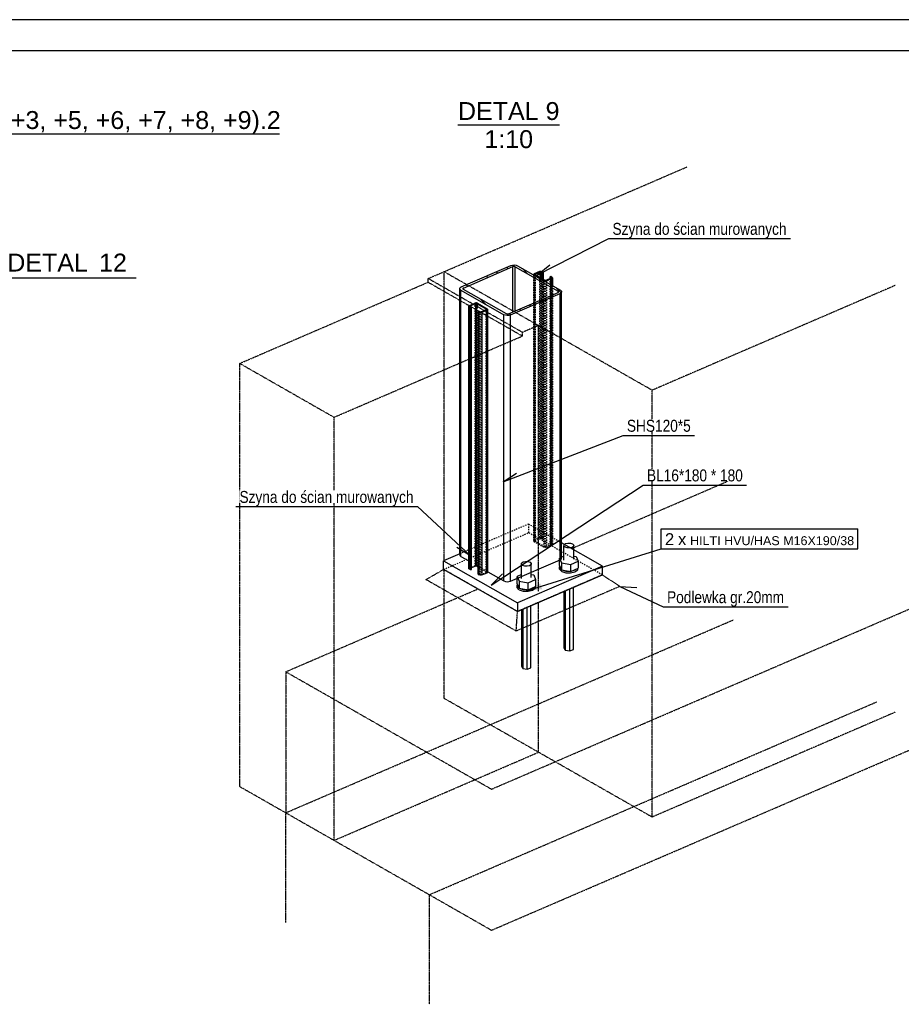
# Model space of a CAD drawing. Header units: millimetres. Extents: x 0 to 5940, y 0 to 2970.
# Tile 8 of 11: x 1863 to 3273, y 1394 to 2970. Entities that reach past the tile are written whole.
import ezdxf

# ---------------------------------------------------------------- set-up
doc = ezdxf.new("R2010")
doc.units = ezdxf.units.MM
doc.linetypes.add('DXK_LINE_DOT2', pattern=[3.9198, 1.9599, -1.9599])
doc.linetypes.add('DXK_LINE_DOT4', pattern=[0.9408, 0.4704, -0.4704])
doc.styles.add('Arial', font='ARIAL.TTF', dxfattribs={"height": 0.2})
doc.styles.add('Arial Narrow', font='ARIALN.TTF', dxfattribs={"height": 0.2})

# ---------------------------------------------------------------- blocks, each defined once
blk = doc.blocks.new('Unknown-2590450-1268')
at = {"color": 7, "linetype": 'Continuous'}
for p, q in [((5940, 2970), (0, 2970)), ((5890, 2920), (50, 2920))]:
    blk.add_line(p, q, dxfattribs=at)
blk = doc.blocks.new('Unknown-2590450-11 - 1297')
at = {"color": 96, "linetype": 'Continuous'}
blk.add_line((102.1, 2787.6), (2278, 2787.6), dxfattribs=at)
at = {"color": 0, "linetype": 'Continuous'}
blk.add_wipeout([(2278, 2795.1), (2278, 2825.1), (102.1, 2825.1), (102.1, 2795.1)], dxfattribs=at)
at = {"color": 7, "linetype": 'Continuous', "style": 'Arial'}
blk.add_text('POZ_1.(+2).3, POZ_1.(+3, +4).1 POZ_1.(+3, +5, +6, +7, +8, +9).2, POZ_2.(+3, +4).1, POZ_2.(+2, +3, +5, +6, +7, +8, +9).2', height=28.6523, dxfattribs=at).set_placement((102.1, 2795.1))
blk = doc.blocks.new('Unknown-2590450-13 - 3756')
at = {"color": 96, "linetype": 'Continuous'}
blk.add_line((2563.6, 2802), (2725.8, 2802), dxfattribs=at)
at = {"color": 0, "linetype": 'Continuous'}
for points in [[(2725.8, 2809.5), (2725.8, 2839.5), (2563.6, 2839.5), (2563.6, 2809.5)], [(2683.6, 2764.5), (2683.6, 2794.5), (2605.8, 2794.5), (2605.8, 2764.5)]]:
    blk.add_wipeout(points, dxfattribs=at)
at = {"color": 7, "linetype": 'Continuous', "style": 'Arial'}
for s, p in [('DETAL 9', (2563.6, 2809.5)), ('1:10', (2605.8, 2764.5))]:
    blk.add_text(s, height=28.65, dxfattribs=at).set_placement(p)
blk = doc.blocks.new('Part-2590450-3757 - 3756')
at = {"color": 4, "linetype": 'DXK_LINE_DOT4'}
for p, q in [((2745.2, 2123.6), (3003.7, 2235.2)), ((2288.2, 1926.5), (2595.4, 2059))]:
    blk.add_line(p, q, dxfattribs=at)
at = {"color": 6, "linetype": 'DXK_LINE_DOT4'}
for p, q in [((2617.3, 1738.6), (3332.9, 2047.3)), ((2288.2, 1926.5), (2288.2, 1700.8)), ((2288.2, 1926.5), (2617.3, 1738.6)), ((2617.3, 1512.9), (3332.9, 1821.5)), ((2288.2, 1700.8), (2617.3, 1512.9))]:
    blk.add_line(p, q, dxfattribs=at)
blk = doc.blocks.new('Part-2590450-3758 - 3756')
at = {"color": 6, "linetype": 'DXK_LINE_DOT4'}
for p, q in [((2515.8, 2555.8), (2541.5, 2566.8)), ((2666.7, 2469.6), (2515.8, 2555.8)), ((2541.5, 2566.8), (2692.4, 2480.7)), ((2692.4, 2480.7), (2666.7, 2469.6)), ((2214.6, 2420), (2365.4, 2333.8)), ((2214.6, 1742.8), (2214.6, 2420)), ((2365.4, 1656.6), (2365.4, 2333.8)), ((2214.6, 1742.8), (2288.2, 1700.8))]:
    blk.add_line(p, q, dxfattribs=at)
at = {"color": 4, "linetype": 'DXK_LINE_DOT4'}
for p, q in [((2515.8, 2549.9), (2515.8, 2555.8)), ((2214.6, 2420), (2515.8, 2549.9)), ((2515.8, 2549.9), (2666.7, 2463.8)), ((2692.4, 2054.7), (2692.4, 2480.7)), ((2365.4, 2333.8), (2666.7, 2463.8)), ((2666.7, 2463.8), (2666.7, 2469.6)), ((2692.4, 1797.7), (2692.4, 2037.5)), ((2365.4, 1656.6), (2692.4, 1797.7))]:
    blk.add_line(p, q, dxfattribs=at)
blk = doc.blocks.new('Part-2590450-3760 - 3756')
at = {"color": 6, "linetype": 'DXK_LINE_DOT4'}
for p, q in [((2541.5, 2566.8), (2930.1, 2734.5)), ((3262.7, 2544.6), (2874.1, 2377)), ((2874.1, 2377), (2692.4, 2480.7))]:
    blk.add_line(p, q, dxfattribs=at)
at = {"color": 4, "linetype": 'DXK_LINE_DOT4'}
for p, q in [((2541.5, 2104.6), (2541.5, 2566.8)), ((2874.1, 1693.9), (2874.1, 2377)), ((2541.5, 1883.8), (2541.5, 2089.8)), ((2874.1, 1693.9), (2541.5, 1883.8)), ((3262.7, 1861.6), (2874.1, 1693.9))]:
    blk.add_line(p, q, dxfattribs=at)
blk = doc.blocks.new('Part-2590450-3761 - 3756')
at = {"color": 4, "linetype": 'DXK_LINE_DOT4'}
for p, q in [((2512.4, 2074), (2540.6, 2090.4)), ((2658.7, 2022.9), (2540.6, 2090.4)), ((2794.5, 2081.5), (2658.7, 2022.9)), ((2794.5, 2081.5), (2822.7, 2063.2)), ((2656.7, 1991.6), (2512.4, 2074)), ((2822.7, 2063.2), (2656.7, 1991.6)), ((2656.7, 1991.6), (2658.7, 2022.9))]:
    blk.add_line(p, q, dxfattribs=at)
blk = doc.blocks.new('Part-2590450-3762 - 3756')
at = {"linetype": 'Continuous'}
h = blk.add_hatch(dxfattribs=at)
h.set_pattern_fill('', color=8, angle=90, style=0, pattern_type=0)
h.set_pattern_definition([(135, (2728.656, 2532.886), (-46.366, 1e-14), [65.571, 0]), (135, (2728.656, 2556.07), (-46.366, 1e-14), [32.786, -32.785]), (135, (2697.953, 2587.085), (-46.366, 1e-14), [9.628, -55.943])])
h.paths.add_polyline_path([(2726.9, 2531.7), (2728.7, 2532.9), (2729.4, 2534.3), (2729.1, 2535.7), (2727.6, 2537), (2658.7, 2576.3), (2656.4, 2577.2), (2653.6, 2577.6), (2650.7, 2577.4), (2648.1, 2576.7), (2568.9, 2542.5), (2567.1, 2541.3), (2566.3, 2539.9), (2566.7, 2538.5), (2568.2, 2537.2), (2637, 2497.9), (2639.4, 2497), (2642.2, 2496.7), (2645.1, 2496.8), (2647.6, 2497.6)])
h.paths.add_polyline_path([(2644.3, 2499.4), (2643.5, 2499.2), (2642.5, 2499.1), (2641.6, 2499.3), (2640.8, 2499.6), (2571.9, 2538.9), (2571.4, 2539.3), (2571.3, 2539.8), (2571.6, 2540.2), (2572.2, 2540.6), (2651.4, 2574.8), (2652.3, 2575), (2653.2, 2575.1), (2654.2, 2575), (2654.9, 2574.7), (2723.8, 2535.4), (2724.3, 2534.9), (2724.4, 2534.5), (2724.2, 2534), (2723.6, 2533.6)])
at = {"color": 6, "linetype": 'Continuous'}
for p, q in [((2568.9, 2542.5), (2648.1, 2576.7)), ((2572.2, 2540.6), (2651.4, 2574.8)), ((2648.1, 2576.7), (2650.7, 2577.4)), ((2650.7, 2577.4), (2653.6, 2577.6)), ((2652.3, 2575), (2651.4, 2574.8)), ((2653.2, 2575.1), (2652.3, 2575)), ((2654.2, 2575), (2653.2, 2575.1)), ((2653.6, 2577.6), (2656.4, 2577.2)), ((2654.9, 2574.7), (2654.2, 2575)), ((2654.9, 2574.7), (2723.8, 2535.4)), ((2656.4, 2577.2), (2658.7, 2576.3)), ((2658.7, 2576.3), (2727.6, 2537)), ((2566.3, 2539.9), (2567.1, 2541.3)), ((2566.7, 2538.5), (2566.3, 2539.9)), ((2568.2, 2537.2), (2566.7, 2538.5)), ((2567.1, 2541.3), (2568.9, 2542.5)), ((2568.2, 2537.2), (2637, 2497.9)), ((2571.6, 2540.2), (2571.3, 2539.8)), ((2571.3, 2539.8), (2571.4, 2539.3)), ((2571.4, 2539.3), (2571.9, 2538.9)), ((2572.2, 2540.6), (2571.6, 2540.2)), ((2571.9, 2538.9), (2640.8, 2499.6)), ((2727.6, 2537), (2729.1, 2535.7)), ((2644.3, 2499.4), (2723.6, 2533.6)), ((2647.6, 2497.6), (2726.9, 2531.7)), ((2723.6, 2533.6), (2724.2, 2534)), ((2724.3, 2534.9), (2723.8, 2535.4)), ((2724.2, 2534), (2724.4, 2534.5)), ((2724.4, 2534.5), (2724.3, 2534.9)), ((2728.7, 2532.9), (2726.9, 2531.7)), ((2729.4, 2534.3), (2728.7, 2532.9)), ((2729.1, 2535.7), (2729.4, 2534.3)), ((2639.4, 2497), (2637, 2497.9)), ((2642.2, 2496.7), (2639.4, 2497)), ((2640.8, 2499.6), (2641.6, 2499.3)), ((2641.6, 2499.3), (2642.5, 2499.1)), ((2645.1, 2496.8), (2642.2, 2496.7)), ((2642.5, 2499.1), (2643.5, 2499.2)), ((2643.5, 2499.2), (2644.3, 2499.4)), ((2647.6, 2497.6), (2645.1, 2496.8))]:
    blk.add_line(p, q, dxfattribs=at)
at = {"color": 5, "linetype": 'Continuous'}
for p, q in [((2651.4, 2502.5), (2651.4, 2574.8)), ((2654.9, 2504), (2654.9, 2574.7)), ((2566.3, 2113.9), (2566.3, 2539.9)), ((2568.2, 2111.2), (2568.2, 2537.2)), ((2572.2, 2538.7), (2572.2, 2540.6)), ((2723.8, 2533.8), (2723.8, 2535.4)), ((2726.9, 2105.7), (2726.9, 2531.7)), ((2729.4, 2108.2), (2729.4, 2534.3)), ((2637, 2071.9), (2637, 2497.9)), ((2647.6, 2071.5), (2647.6, 2497.6)), ((2566.3, 2113.9), (2566.7, 2112.5)), ((2566.7, 2112.5), (2568.2, 2111.2)), ((2568.2, 2111.2), (2581.2, 2103.8)), ((2647.6, 2071.5), (2726.9, 2105.7)), ((2726.9, 2105.7), (2728.7, 2106.8)), ((2728.7, 2106.8), (2729.4, 2108.2)), ((2611.2, 2086.6), (2637, 2071.9)), ((2637, 2071.9), (2639.4, 2071)), ((2639.4, 2071), (2642.2, 2070.6)), ((2642.2, 2070.6), (2645.1, 2070.8)), ((2645.1, 2070.8), (2647.6, 2071.5))]:
    blk.add_line(p, q, dxfattribs=at)
blk = doc.blocks.new('Part-2590450-3772 - 3756')
at = {"color": 8, "linetype": 'DXK_LINE_DOT2'}
for p, q in [((2676.4, 2162.8), (2566.3, 2115.3)), ((2729.4, 2132.6), (2676.4, 2162.8)), ((2676.4, 2162.8), (2676.4, 2149)), ((2540.6, 2090.4), (2676.4, 2149)), ((2794.5, 2081.5), (2676.4, 2149))]:
    blk.add_line(p, q, dxfattribs=at)
at = {"color": 5, "linetype": 'Continuous'}
for p, q in [((2794.5, 2095.4), (2729.4, 2132.6)), ((2566.3, 2115.3), (2540.6, 2104.2)), ((2540.6, 2104.2), (2658.7, 2036.8)), ((2540.6, 2090.4), (2540.6, 2104.2)), ((2658.7, 2022.9), (2540.6, 2090.4)), ((2794.5, 2095.4), (2658.7, 2036.8)), ((2658.7, 2022.9), (2794.5, 2081.5)), ((2794.5, 2081.5), (2794.5, 2095.4)), ((2658.7, 2036.8), (2658.7, 2022.9))]:
    blk.add_line(p, q, dxfattribs=at)
blk = doc.blocks.new('Part-2590450-3773 - 3756')
at = {"color": 4, "linetype": 'DXK_LINE_DOT4'}
for p, q in [((2288.2, 1700.8), (3003.7, 2009.4)), ((2517.8, 1569.7), (3233.3, 1878.3))]:
    blk.add_line(p, q, dxfattribs=at)
at = {"color": 6, "linetype": 'DXK_LINE_DOT4'}
for p, q in [((2288.2, 1525.4), (2288.2, 1700.8)), ((2517.8, 1394.3), (2517.8, 1569.7))]:
    blk.add_line(p, q, dxfattribs=at)
blk = doc.blocks.new('Bolt-2590450-3774 - 3756')
at = {"color": 7, "linetype": 'Continuous'}
for p, q in [((2733, 2127.7), (2733.3, 2129.8)), ((2734.8, 2125.9), (2733, 2127.7)), ((2733, 2105.2), (2733, 2127.7)), ((2733.3, 2129.8), (2735.6, 2131.5)), ((2735.6, 2131.5), (2739.4, 2132.4)), ((2739.4, 2132.4), (2743.5, 2132.2)), ((2743.5, 2132.2), (2746.9, 2131.1)), ((2748.5, 2127.2), (2746.1, 2125.5)), ((2746.9, 2131.1), (2748.7, 2129.2)), ((2748.7, 2129.2), (2748.5, 2127.2)), ((2748.7, 2106.7), (2748.7, 2129.2)), ((2738.3, 2124.7), (2734.8, 2125.9)), ((2742.4, 2124.6), (2738.3, 2124.7)), ((2746.1, 2125.5), (2742.4, 2124.6)), ((2748.7, 2111.7), (2752.7, 2111)), ((2665.1, 2098.4), (2665.4, 2100.5)), ((2666.9, 2096.6), (2665.1, 2098.4)), ((2665.1, 2075.9), (2665.1, 2098.4)), ((2665.4, 2100.5), (2667.7, 2102.2)), ((2670.4, 2095.4), (2666.9, 2096.6)), ((2667.7, 2102.2), (2671.4, 2103.1)), ((2671.4, 2103.1), (2675.6, 2102.9)), ((2678.2, 2096.2), (2674.5, 2095.3)), ((2675.6, 2102.9), (2679, 2101.8)), ((2680.5, 2097.9), (2678.2, 2096.2)), ((2679, 2101.8), (2680.8, 2099.9)), ((2680.8, 2099.9), (2680.5, 2097.9)), ((2680.8, 2077.4), (2680.8, 2099.9)), ((2733, 2111.4), (2726.1, 2108.4)), ((2726.1, 2108.4), (2729.1, 2100.8)), ((2726.1, 2097.1), (2726.1, 2108.4)), ((2729.1, 2089.5), (2726.1, 2097.1)), ((2726.2, 2093.2), (2726.6, 2096.1)), ((2729.1, 2100.8), (2743.9, 2098.3)), ((2729.1, 2100.8), (2729.1, 2089.5)), ((2743.9, 2098.3), (2755.6, 2103.4)), ((2743.9, 2087), (2743.9, 2098.3)), ((2752.7, 2111), (2755.6, 2103.4)), ((2755.6, 2103.4), (2755.6, 2092.1)), ((2665.1, 2082.1), (2658.2, 2079.1)), ((2674.5, 2095.3), (2670.4, 2095.4)), ((2680.8, 2082.4), (2684.7, 2081.7)), ((2684.7, 2081.7), (2687.7, 2074.1)), ((2728.7, 2090.6), (2726.2, 2093.2)), ((2726.2, 2090.6), (2726.2, 2093.2)), ((2729.6, 2087.1), (2726.2, 2090.6)), ((2729.1, 2089.5), (2743.9, 2087)), ((2729.6, 2087.1), (2736, 2085)), ((2731.2, 2089.2), (2736, 2087.6)), ((2736, 2087.6), (2741.8, 2087.4)), ((2736, 2085), (2743.7, 2084.7)), ((2743.7, 2084.7), (2750.7, 2086.4)), ((2743.9, 2087), (2755.6, 2092.1)), ((2750.7, 2089), (2745.5, 2087.7)), ((2754, 2091.4), (2750.7, 2089)), ((2750.7, 2086.4), (2755.1, 2089.6)), ((2755.1, 2089.6), (2755.4, 2092)), ((2658.2, 2079.1), (2661.2, 2071.5)), ((2658.2, 2067.8), (2658.2, 2079.1)), ((2661.2, 2060.2), (2658.2, 2067.8)), ((2658.2, 2063.9), (2658.6, 2066.8)), ((2661.2, 2071.5), (2675.9, 2069)), ((2661.2, 2071.5), (2661.2, 2060.2)), ((2675.9, 2069), (2687.7, 2074.1)), ((2675.9, 2057.7), (2675.9, 2069)), ((2687.7, 2074.1), (2687.7, 2062.8)), ((2660.8, 2061.3), (2658.2, 2063.9)), ((2658.2, 2061.3), (2658.2, 2063.9)), ((2661.6, 2057.8), (2658.2, 2061.3)), ((2661.2, 2060.2), (2675.9, 2057.7)), ((2661.6, 2057.8), (2668.1, 2055.7)), ((2663.3, 2059.9), (2668.1, 2058.3)), ((2668.1, 2058.3), (2673.9, 2058.1)), ((2668.1, 2055.7), (2675.8, 2055.4)), ((2675.8, 2055.4), (2682.8, 2057.1)), ((2675.9, 2057.7), (2687.7, 2062.8)), ((2682.8, 2059.7), (2677.6, 2058.4)), ((2686, 2062.1), (2682.8, 2059.7)), ((2682.8, 2057.1), (2687.1, 2060.3)), ((2687.1, 2060.3), (2687.5, 2062.7)), ((2733.6, 1964.8), (2733.6, 2055.2)), ((2735, 2055.9), (2735, 1961)), ((2742.4, 1959.8), (2742.4, 2059)), ((2748.2, 1962.3), (2748.2, 2061.6)), ((2665.6, 1935.5), (2665.6, 2025.9)), ((2667.1, 2026.6), (2667.1, 1931.7)), ((2674.4, 1930.5), (2674.4, 2029.7)), ((2680.3, 1933), (2680.3, 2032.3)), ((2735, 1961), (2733.6, 1964.8)), ((2735, 1961), (2742.4, 1959.8)), ((2742.4, 1959.8), (2748.2, 1962.3)), ((2667.1, 1931.7), (2665.6, 1935.5)), ((2667.1, 1931.7), (2674.4, 1930.5)), ((2674.4, 1930.5), (2680.3, 1933))]:
    blk.add_line(p, q, dxfattribs=at)
blk = doc.blocks.new('Part-2590450-3779 - 3756')
at = {"linetype": 'Continuous'}
h = blk.add_hatch(dxfattribs=at)
h.set_pattern_fill('', color=8, angle=90, style=0, pattern_type=0)
h.set_pattern_definition([(135, (2714.507, 2556.342), (-11.5915, 9e-16), [16.3928, 0]), (135, (2714.507, 2562.138), (-11.5915, 9e-16), [8.1966, -8.1962]), (135, (2706.832, 2569.892), (-11.5915, 9e-16), [2.407, -13.9858])])
h.paths.add_polyline_path([(2713.6, 2555.6), (2714.5, 2556.3), (2714.6, 2556.9), (2713.9, 2557.7), (2711.9, 2558.8), (2710.4, 2558.2), (2712.4, 2557), (2712.6, 2556.8), (2712.6, 2556.6), (2712.3, 2556.3), (2704, 2552.8), (2703.4, 2552.6), (2703.1, 2552.7), (2702.5, 2552.8), (2686.8, 2561.8), (2686.6, 2562.1), (2686.6, 2562.2), (2686.9, 2562.5), (2695.2, 2566.1), (2695.7, 2566.2), (2696.1, 2566.2), (2696.6, 2566), (2698.6, 2564.9), (2700.1, 2565.6), (2698.1, 2566.7), (2696.6, 2567.1), (2695.5, 2567.2), (2693.9, 2566.8), (2685.6, 2563.2), (2684.7, 2562.5), (2684.6, 2562), (2685.3, 2561.1), (2701, 2552.2), (2702.6, 2551.7), (2703.6, 2551.7), (2705.3, 2552)])
at = {"color": 6, "linetype": 'Continuous'}
for p, q in [((2684.7, 2562.5), (2684.6, 2562)), ((2684.6, 2562), (2685.3, 2561.1)), ((2685.6, 2563.2), (2684.7, 2562.5)), ((2685.3, 2561.1), (2701, 2552.2)), ((2693.9, 2566.8), (2685.6, 2563.2)), ((2686.6, 2562.2), (2686.9, 2562.5)), ((2686.6, 2562.1), (2686.6, 2562.2)), ((2686.8, 2561.8), (2686.6, 2562.1)), ((2702.5, 2552.8), (2686.8, 2561.8)), ((2686.9, 2562.5), (2695.2, 2566.1)), ((2695.5, 2567.2), (2693.9, 2566.8)), ((2695.2, 2566.1), (2695.7, 2566.2)), ((2696.6, 2567.1), (2695.5, 2567.2)), ((2695.7, 2566.2), (2696.1, 2566.2)), ((2696.1, 2566.2), (2696.6, 2566)), ((2698.1, 2566.7), (2696.6, 2567.1)), ((2696.6, 2566), (2698.6, 2564.9)), ((2700.1, 2565.6), (2698.1, 2566.7)), ((2698.6, 2564.9), (2700.1, 2565.6)), ((2703.1, 2552.7), (2702.5, 2552.8)), ((2703.4, 2552.6), (2703.1, 2552.7)), ((2704, 2552.8), (2703.4, 2552.6)), ((2712.3, 2556.3), (2704, 2552.8)), ((2705.3, 2552), (2713.6, 2555.6)), ((2711.9, 2558.8), (2710.4, 2558.2)), ((2710.4, 2558.2), (2712.4, 2557)), ((2713.9, 2557.7), (2711.9, 2558.8)), ((2712.6, 2556.6), (2712.3, 2556.3)), ((2712.4, 2557), (2712.6, 2556.8)), ((2712.6, 2556.8), (2712.6, 2556.6)), ((2713.6, 2555.6), (2714.5, 2556.3)), ((2714.6, 2556.9), (2713.9, 2557.7)), ((2714.5, 2556.3), (2714.6, 2556.9)), ((2701, 2552.2), (2702.6, 2551.7)), ((2702.6, 2551.7), (2703.6, 2551.7)), ((2703.6, 2551.7), (2705.3, 2552))]:
    blk.add_line(p, q, dxfattribs=at)
at = {"color": 5, "linetype": 'Continuous'}
for p, q in [((2684.6, 2562), (2684.6, 2561.6)), ((2686.9, 2562.5), (2686.9, 2561.7)), ((2695.2, 2566.1), (2695.2, 2557)), ((2696.6, 2566), (2696.6, 2556.2)), ((2698.6, 2564.9), (2698.6, 2555.1)), ((2700.1, 2565.6), (2700.1, 2554.2)), ((2710.4, 2558.2), (2710.4, 2555.5)), ((2712.4, 2557), (2712.4, 2556.4)), ((2713.6, 2555.6), (2713.6, 2545)), ((2714.6, 2556.9), (2714.6, 2544.4)), ((2705.3, 2552), (2705.3, 2549.7))]:
    blk.add_line(p, q, dxfattribs=at)
at = {"color": 8, "linetype": 'DXK_LINE_DOT2'}
for p, q in [((2684.6, 2561.6), (2684.6, 2135.9)), ((2685.3, 2561.1), (2685.3, 2135.1)), ((2685.6, 2137.2), (2685.6, 2563.2)), ((2686.6, 2562.1), (2686.6, 2136)), ((2686.8, 2135.8), (2686.8, 2561.8)), ((2686.9, 2561.7), (2686.9, 2136.5)), ((2693.9, 2566.8), (2693.9, 2140.8)), ((2695.2, 2557), (2695.2, 2140)), ((2696.6, 2556.2), (2696.6, 2140)), ((2698.1, 2140.6), (2698.1, 2566.7)), ((2698.6, 2555.1), (2698.6, 2138.9)), ((2700.1, 2554.2), (2700.1, 2139.5)), ((2702.5, 2126.8), (2702.5, 2552.8)), ((2704, 2126.7), (2704, 2552.8)), ((2710.4, 2555.5), (2710.4, 2132.1)), ((2711.9, 2132.8), (2711.9, 2558.8)), ((2712.3, 2130.3), (2712.3, 2556.3)), ((2712.4, 2556.4), (2712.4, 2131)), ((2712.6, 2556.8), (2712.6, 2130.7)), ((2713.9, 2557.7), (2713.9, 2131.6)), ((2701, 2126.1), (2701, 2552.2)), ((2705.3, 2549.7), (2705.3, 2126)), ((2713.6, 2545), (2713.6, 2129.5)), ((2714.6, 2544.4), (2714.6, 2130.8)), ((2684.6, 2135.9), (2684.7, 2136.5)), ((2685.3, 2135.1), (2684.6, 2135.9)), ((2684.7, 2136.5), (2685.6, 2137.2)), ((2685.3, 2135.1), (2701, 2126.1)), ((2693.9, 2140.8), (2685.6, 2137.2)), ((2686.9, 2136.5), (2686.6, 2136.2)), ((2686.6, 2136.2), (2686.6, 2136)), ((2686.6, 2136), (2686.8, 2135.8)), ((2686.8, 2135.8), (2702.5, 2126.8)), ((2686.9, 2136.5), (2695.2, 2140)), ((2693.9, 2140.8), (2695.5, 2141.1)), ((2695.7, 2140.2), (2695.2, 2140)), ((2695.5, 2141.1), (2696.6, 2141.1)), ((2696.1, 2140.1), (2695.7, 2140.2)), ((2696.6, 2140), (2696.1, 2140.1)), ((2696.6, 2141.1), (2698.1, 2140.6)), ((2696.6, 2140), (2698.6, 2138.9)), ((2700.1, 2139.5), (2698.1, 2140.6)), ((2698.6, 2138.9), (2700.1, 2139.5)), ((2704, 2126.7), (2712.3, 2130.3)), ((2705.3, 2126), (2713.6, 2129.5)), ((2710.4, 2132.1), (2711.9, 2132.8)), ((2710.4, 2132.1), (2712.4, 2131)), ((2713.9, 2131.6), (2711.9, 2132.8)), ((2712.3, 2130.3), (2712.6, 2130.5)), ((2712.6, 2130.7), (2712.4, 2131)), ((2712.6, 2130.5), (2712.6, 2130.7)), ((2714.5, 2130.3), (2713.6, 2129.5)), ((2713.9, 2131.6), (2714.6, 2130.8)), ((2714.6, 2130.8), (2714.5, 2130.3)), ((2702.6, 2125.7), (2701, 2126.1)), ((2702.5, 2126.8), (2703.1, 2126.6)), ((2703.6, 2125.6), (2702.6, 2125.7)), ((2703.1, 2126.6), (2703.4, 2126.6)), ((2703.4, 2126.6), (2704, 2126.7)), ((2705.3, 2126), (2703.6, 2125.6))]:
    blk.add_line(p, q, dxfattribs=at)
blk = doc.blocks.new('Part-2590450-3784 - 3756')
at = {"color": 5, "linetype": 'Continuous'}
for p, q in [((2581.3, 2512.1), (2581.2, 2511.5)), ((2581.2, 2091.3), (2581.2, 2511.5)), ((2581.2, 2511.5), (2581.9, 2510.7)), ((2582.2, 2512.8), (2581.3, 2512.1)), ((2583.9, 2509.6), (2581.9, 2510.7)), ((2581.9, 2510.7), (2581.9, 2090.5)), ((2582.2, 2512.8), (2590.5, 2516.4)), ((2583.2, 2511.8), (2583.5, 2512.1)), ((2583.2, 2511.6), (2583.2, 2511.8)), ((2583.4, 2511.4), (2583.2, 2511.6)), ((2585.4, 2510.2), (2583.4, 2511.4)), ((2583.5, 2512.1), (2591.8, 2515.6)), ((2583.5, 2512.1), (2583.5, 2511.3)), ((2585.4, 2510.2), (2583.9, 2509.6)), ((2583.9, 2509.6), (2583.9, 2089.4)), ((2585.4, 2090), (2585.4, 2510.2)), ((2592.1, 2516.7), (2590.5, 2516.4)), ((2591.8, 2515.6), (2592.3, 2515.8)), ((2591.8, 2515.6), (2591.8, 2095.4)), ((2593.2, 2516.7), (2592.1, 2516.7)), ((2592.3, 2515.8), (2592.7, 2515.7)), ((2592.7, 2515.7), (2593.2, 2515.6)), ((2594.7, 2516.2), (2593.2, 2516.7)), ((2593.2, 2515.6), (2609, 2506.6)), ((2593.2, 2095.4), (2593.2, 2515.6)), ((2594.7, 2516.2), (2610.5, 2507.3)), ((2608.9, 2505.9), (2600.6, 2502.3)), ((2609.2, 2506.2), (2608.9, 2505.9)), ((2609, 2506.6), (2609, 2506)), ((2609, 2506.6), (2609.2, 2506.3)), ((2609.2, 2506.3), (2609.2, 2506.2)), ((2610.2, 2505.2), (2611.1, 2505.9)), ((2611.2, 2506.4), (2610.5, 2507.3)), ((2611.1, 2505.9), (2611.2, 2506.4)), ((2611.2, 2086.2), (2611.2, 2506.4)), ((2595.7, 2502.8), (2597.2, 2503.5)), ((2597.6, 2501.7), (2595.7, 2502.8)), ((2595.7, 2082.6), (2595.7, 2502.8)), ((2599.1, 2502.4), (2597.2, 2503.5)), ((2597.6, 2081.5), (2597.6, 2501.7)), ((2597.6, 2501.7), (2599.2, 2501.3)), ((2599.7, 2502.2), (2599.1, 2502.4)), ((2599.2, 2501.3), (2600.2, 2501.2)), ((2600, 2502.2), (2599.7, 2502.2)), ((2600.6, 2502.3), (2600, 2502.2)), ((2600.2, 2501.2), (2601.9, 2501.6)), ((2610.2, 2505.2), (2601.9, 2501.6)), ((2601.9, 2501.6), (2601.9, 2081.4)), ((2610.2, 2084.9), (2610.2, 2505.2)), ((2581.9, 2090.5), (2581.2, 2091.3)), ((2583.9, 2089.4), (2581.9, 2090.5)), ((2583.9, 2089.4), (2585.4, 2090)), ((2591.8, 2095.4), (2585.4, 2092.7)), ((2592.3, 2095.6), (2591.8, 2095.4)), ((2592.7, 2095.5), (2592.3, 2095.6)), ((2593.2, 2095.4), (2592.7, 2095.5)), ((2595.7, 2094), (2593.2, 2095.4)), ((2595.7, 2082.6), (2597.6, 2081.5)), ((2599.2, 2081), (2597.6, 2081.5)), ((2600.2, 2081), (2599.2, 2081)), ((2601.9, 2081.4), (2600.2, 2081)), ((2601.9, 2081.4), (2610.2, 2084.9)), ((2611.1, 2085.7), (2610.2, 2084.9)), ((2611.2, 2086.2), (2611.1, 2085.7))]:
    blk.add_line(p, q, dxfattribs=at)
at = {"color": 8, "linetype": 'DXK_LINE_DOT2'}
for p, q in [((2582.2, 2092.6), (2582.2, 2512.8)), ((2583.2, 2091.4), (2583.2, 2511.6)), ((2583.4, 2511.4), (2583.4, 2091.2)), ((2583.5, 2511.3), (2583.5, 2091.9)), ((2590.5, 2516.4), (2590.5, 2096.2)), ((2594.7, 2096), (2594.7, 2516.2)), ((2608.9, 2085.7), (2608.9, 2505.9)), ((2609, 2506), (2609, 2086.4)), ((2609.2, 2086.1), (2609.2, 2506.3)), ((2610.5, 2507.3), (2610.5, 2087)), ((2597.2, 2503.5), (2597.2, 2083.3)), ((2599.1, 2082.2), (2599.1, 2502.4)), ((2600.6, 2502.3), (2600.6, 2082.1)), ((2582.2, 2092.6), (2590.5, 2096.2)), ((2590.5, 2096.2), (2592.1, 2096.5)), ((2592.1, 2096.5), (2593.2, 2096.5)), ((2593.2, 2096.5), (2594.7, 2096)), ((2594.7, 2096), (2610.5, 2087)), ((2581.2, 2091.3), (2581.3, 2091.9)), ((2581.3, 2091.9), (2582.2, 2092.6)), ((2583.5, 2091.9), (2583.2, 2091.6)), ((2583.2, 2091.6), (2583.2, 2091.4)), ((2583.2, 2091.4), (2583.4, 2091.2)), ((2583.4, 2091.2), (2585.4, 2090)), ((2585.4, 2092.7), (2583.5, 2091.9)), ((2609, 2086.4), (2595.7, 2094)), ((2597.2, 2083.3), (2595.7, 2082.6)), ((2599.1, 2082.2), (2597.2, 2083.3)), ((2599.1, 2082.2), (2599.7, 2082)), ((2599.7, 2082), (2600, 2082)), ((2600, 2082), (2600.6, 2082.1)), ((2600.6, 2082.1), (2608.9, 2085.7)), ((2608.9, 2085.7), (2609.2, 2085.9)), ((2609.2, 2086.1), (2609, 2086.4)), ((2609.2, 2085.9), (2609.2, 2086.1)), ((2610.5, 2087), (2611.2, 2086.2))]:
    blk.add_line(p, q, dxfattribs=at)
blk = doc.blocks.new('DetailMark-2590450-3420 - 1297')
at = {"color": 6, "linetype": 'Continuous'}
for p, q in [((1797.2, 2520), (1827.7, 2557)), ((1827.7, 2557), (2049, 2557))]:
    blk.add_line(p, q, dxfattribs=at)
blk.add_circle((1747.5, 2459.4), 78.4, dxfattribs=at)
at = {"color": 0, "linetype": 'Continuous'}
for points in [[(1971.5, 2567), (1971.5, 2597), (1842.7, 2597), (1842.7, 2567)], [(2034, 2567), (2034, 2597), (1989.5, 2597), (1989.5, 2567)]]:
    blk.add_wipeout(points, dxfattribs=at)
at = {"color": 6, "linetype": 'Continuous', "style": 'Arial'}
for s, p in [('DETAL', (1842.7, 2567)), ('12', (1989.5, 2567))]:
    blk.add_text(s, height=28.65, dxfattribs=at).set_placement(p)
blk = doc.blocks.new('Mark-2590450-3804 - 3756')
at = {"color": 7, "linetype": 'Continuous'}
blk.add_line((2635.8, 2230.4), (2657.3, 2244.1), dxfattribs=at)
at = {"color": 0}
blk.add_wipeout([(2936.1, 2310.6), (2936.1, 2330.6), (2833.8, 2330.6), (2833.8, 2310.6)], dxfattribs=at)
blk.add_wipeout([(2936.1, 2310.6), (2936.1, 2330.6), (2833.8, 2330.6), (2833.8, 2310.6)], dxfattribs=at)
at = {"color": 7, "linetype": 'Continuous'}
for p, q in [((2635.8, 2230.4), (2827.8, 2304.6)), ((2827.8, 2304.6), (2942.1, 2304.6))]:
    blk.add_line(p, q, dxfattribs=at)
at = {"color": 7, "style": 'Arial Narrow'}
blk.add_text('SHS120*5', height=19.09, dxfattribs=at).set_placement((2833.8, 2310.6))
blk = doc.blocks.new('Mark-2590450-3829 - 3756')
at = {"color": 7, "linetype": 'Continuous'}
blk.add_line((2690.7, 2561.8), (2710.7, 2577.6), dxfattribs=at)
at = {"color": 0}
blk.add_wipeout([(3089.6, 2625.7), (3089.6, 2645.7), (2810.7, 2645.7), (2810.7, 2625.7)], dxfattribs=at)
blk.add_wipeout([(3089.6, 2625.7), (3089.6, 2645.7), (2810.7, 2645.7), (2810.7, 2625.7)], dxfattribs=at)
at = {"color": 7, "linetype": 'Continuous'}
for p, q in [((2690.7, 2561.8), (2804.7, 2619.7)), ((2804.7, 2619.7), (3095.6, 2619.7))]:
    blk.add_line(p, q, dxfattribs=at)
at = {"color": 7, "style": 'Arial Narrow'}
blk.add_text('Szyna do ścian murowanych', height=19.089, dxfattribs=at).set_placement((2810.7, 2625.7))
blk = doc.blocks.new('Mark-2590450-3832 - 3756')
at = {"color": 7, "linetype": 'Continuous'}
blk.add_line((2583.7, 2112), (2562, 2125.4), dxfattribs=at)
at = {"color": 0}
blk.add_wipeout([(2493.1, 2196.7), (2493.1, 2216.7), (2214.1, 2216.7), (2214.1, 2196.7)], dxfattribs=at)
blk.add_wipeout([(2493.1, 2196.7), (2493.1, 2216.7), (2214.1, 2216.7), (2214.1, 2196.7)], dxfattribs=at)
at = {"color": 7, "linetype": 'Continuous'}
for p in [(2208.1, 2190.7), (2583.7, 2112)]:
    blk.add_line(p, (2499.1, 2190.7), dxfattribs=at)
at = {"color": 7, "style": 'Arial Narrow'}
blk.add_text('Szyna do ścian murowanych', height=19.089, dxfattribs=at).set_placement((2214.1, 2196.7))
blk = doc.blocks.new('Mark-2590450-3923 - 3756')
at = {"color": 7, "linetype": 'Continuous'}
blk.add_line((2616.9, 2065.1), (2635, 2083), dxfattribs=at)
at = {"color": 0}
blk.add_wipeout([(2962.1, 2231.2), (2962.1, 2251.2), (2865.9, 2251.2), (2865.9, 2231.2)], dxfattribs=at)
blk.add_wipeout([(2962.1, 2231.2), (2962.1, 2251.2), (2865.9, 2251.2), (2865.9, 2231.2)], dxfattribs=at)
at = {"color": 7, "linetype": 'Continuous'}
blk.add_line((2616.9, 2065.1), (2859.9, 2225.2), dxfattribs=at)
at = {"color": 0}
blk.add_wipeout([(2976.7, 2231.2), (2976.7, 2251.2), (2968.1, 2251.2), (2968.1, 2231.2)], dxfattribs=at)
blk.add_wipeout([(2976.7, 2231.2), (2976.7, 2251.2), (2968.1, 2251.2), (2968.1, 2231.2)], dxfattribs=at)
blk.add_wipeout([(3019.2, 2231.2), (3019.2, 2251.2), (2982.7, 2251.2), (2982.7, 2231.2)], dxfattribs=at)
blk.add_wipeout([(3019.2, 2231.2), (3019.2, 2251.2), (2982.7, 2251.2), (2982.7, 2231.2)], dxfattribs=at)
at = {"color": 7, "linetype": 'Continuous'}
blk.add_line((2859.9, 2225.2), (3025.2, 2225.2), dxfattribs=at)
at = {"color": 7, "style": 'Arial Narrow'}
for s, height, p in [('BL16*180', 19.09, (2865.9, 2231.2)), ('*', 19.1, (2968.1, 2231.2)), ('180', 19.09, (2982.7, 2231.2))]:
    blk.add_text(s, height=height, dxfattribs=at).set_placement(p)
blk = doc.blocks.new('Mark-2590450-3951 - 3756')
at = {"linetype": 'Continuous'}
blk.add_hatch(color=7, dxfattribs=at).paths.add_polyline_path([(2698.3, 2058.5), (2673, 2055.8), (2695.3, 2068)])
at = {"color": 0}
blk.add_wipeout([(2909.5, 2129.1), (2909.5, 2149.1), (2894.6, 2149.1), (2894.6, 2129.1)], dxfattribs=at)
blk.add_wipeout([(2909.5, 2129.1), (2909.5, 2149.1), (2894.6, 2149.1), (2894.6, 2129.1)], dxfattribs=at)
at = {"color": 7, "linetype": 'Continuous'}
for p, q in [((2888.6, 2123.1), (2888.6, 2155.1)), ((2673, 2055.8), (2888.6, 2123.1))]:
    blk.add_line(p, q, dxfattribs=at)
at = {"color": 0}
blk.add_wipeout([(2928.8, 2129.1), (2928.8, 2149.1), (2915.5, 2149.1), (2915.5, 2129.1)], dxfattribs=at)
blk.add_wipeout([(2928.8, 2129.1), (2928.8, 2149.1), (2915.5, 2149.1), (2915.5, 2129.1)], dxfattribs=at)
at = {"color": 7, "linetype": 'Continuous'}
blk.add_line((2888.6, 2155.1), (3203, 2155.1), dxfattribs=at)
at = {"color": 96, "style": 'Arial'}
blk.add_text('2', height=19.1, dxfattribs=at).set_placement((2894.6, 2129.1))
at = {"color": 0}
blk.add_wipeout([(3197, 2129.1), (3197, 2144.1), (2934.8, 2144.1), (2934.8, 2129.1)], dxfattribs=at)
blk.add_wipeout([(3197, 2129.1), (3197, 2144.1), (2934.8, 2144.1), (2934.8, 2129.1)], dxfattribs=at)
at = {"color": 7, "linetype": 'Continuous'}
for p, q in [((3203, 2123.1), (3203, 2155.1)), ((2888.6, 2123.1), (3203, 2123.1))]:
    blk.add_line(p, q, dxfattribs=at)
at = {"color": 96, "style": 'Arial'}
for s, height, p in [('x', 19.1, (2915.5, 2129.1)), ('HILTI HVU/', 14.33, (2934.8, 2129.1)), ('HAS M16X190/38', 14.326, (3037, 2129.1))]:
    blk.add_text(s, height=height, dxfattribs=at).set_placement(p)
blk = doc.blocks.new('Mark-2590450-4107 - 3756')
at = {"color": 7, "linetype": 'Continuous'}
blk.add_line((2822.7, 2063.2), (2849.6, 2061.5), dxfattribs=at)
at = {"color": 0, "linetype": 'Continuous'}
blk.add_wipeout([(3085.5, 2036.3), (3085.5, 2056.3), (2898, 2056.3), (2898, 2036.3)], dxfattribs=at)
blk.add_wipeout([(3085.5, 2036.3), (3085.5, 2056.3), (2898, 2056.3), (2898, 2036.3)], dxfattribs=at)
at = {"color": 7, "linetype": 'Continuous'}
for p, q in [((2822.7, 2063.2), (2892, 2030.3)), ((2892, 2030.3), (3091.5, 2030.3))]:
    blk.add_line(p, q, dxfattribs=at)
at = {"color": 7, "linetype": 'Continuous', "style": 'Arial Narrow'}
blk.add_text('Podlewka gr.20mm', height=19.089, dxfattribs=at).set_placement((2898, 2036.3))

msp = doc.modelspace()

# ---------------------------------------------------------------- block references
for name in ['Unknown-2590450-1268', 'Part-2590450-3760 - 3756', 'Part-2590450-3762 - 3756', 'Part-2590450-3758 - 3756', 'Part-2590450-3779 - 3756', 'Part-2590450-3784 - 3756', 'Part-2590450-3757 - 3756', 'Part-2590450-3772 - 3756', 'Bolt-2590450-3774 - 3756', 'Part-2590450-3761 - 3756', 'Part-2590450-3773 - 3756']:
    msp.add_blockref(name, (0, 0))

# ---------------------------------------------------------------- next in the draw order: block references
for name in ['Unknown-2590450-11 - 1297', 'Unknown-2590450-13 - 3756', 'Mark-2590450-3829 - 3756', 'DetailMark-2590450-3420 - 1297', 'Mark-2590450-3804 - 3756', 'Mark-2590450-3832 - 3756']:
    msp.add_blockref(name, (0, 0))

# ---------------------------------------------------------------- next in the draw order: block references
msp.add_blockref('Mark-2590450-3923 - 3756', (0, 0))

# ---------------------------------------------------------------- next in the draw order: block references
msp.add_blockref('Mark-2590450-3951 - 3756', (0, 0))

# ---------------------------------------------------------------- next in the draw order: block references
msp.add_blockref('Mark-2590450-4107 - 3756', (0, 0))

doc.saveas('drawing.dxf')
